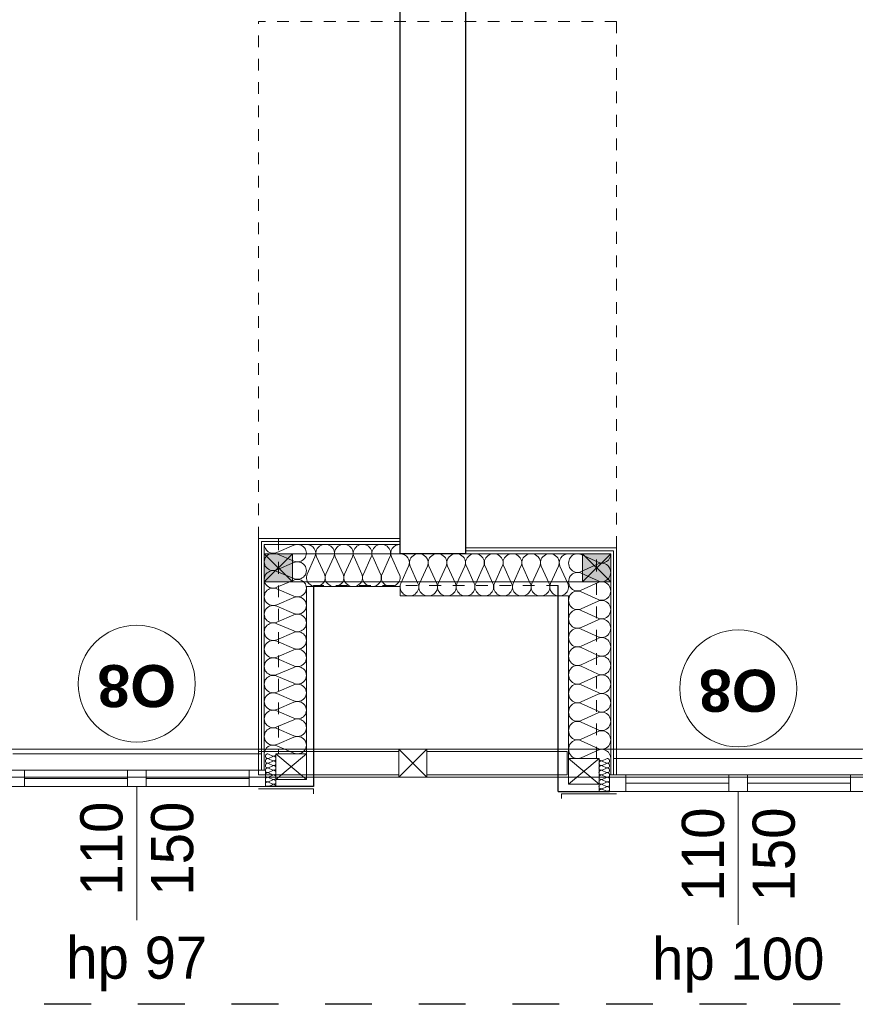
# Model space of a CAD drawing. Extents: x -251948 to -68259, y 37284 to 119967.
# Tile 28 of 41: x -98204 to -94634, y 48044 to 52251. Entities that reach past the tile are written whole.
import ezdxf

# ---------------------------------------------------------------- set-up
doc = ezdxf.new("R2010")
doc.units = 0
doc.header["$MEASUREMENT"] = 0
doc.linetypes.add('Hidden Line', pattern=[100, 50, -50])
doc.linetypes.add('Przerywana', pattern=[400, 200, -200])
doc.layers.add('Arch ocieplenie', color=7, linetype='Continuous')
doc.layers.add('Arch ściany działowe', color=7, linetype='Continuous')
for name, color, linetype, lineweight, true_color in [('Arch ocieplenie_Nr_Pióra__24', 7, 'Continuous', 13, 0x029e21), ('Arch okna_Nr_Pióra__82', 7, 'Continuous', 20, 0xaaaaaa), ('INWENT.ŚCIANY_Nr_Pióra__2', 7, 'Continuous', 13, 0x7f7f7f), ('Inwentaryzacja Konst._Nr_Pióra__3', 7, 'Continuous', 20, 0xff6600)]:
    doc.layers.add(name, color=color, linetype=linetype, lineweight=lineweight, true_color=true_color)
for name, color, linetype, lineweight in [('Arch opisy okien_Nr_Pióra__21', 7, 'Continuous', 13), ('Arch ściany działowe_Nr_Pióra__5', 7, 'Continuous', 13), ('INWENT DACH_Nr_Pióra__21', 7, 'Continuous', 13), ('INWENT OPISY_Nr_Pióra__21', 7, 'Continuous', 13), ('INWENT. OKNA_Nr_Pióra__21', 7, 'Continuous', 13), ('INWENT.ŚCIANY_Nr_Pióra__1', 7, 'Continuous', 25), ('INWENT.ŚCIANY_Nr_Pióra__20', 1, 'Continuous', 20)]:
    doc.layers.add(name, color=color, linetype=linetype, lineweight=lineweight)
doc.styles.add('GENERATED_STYLE_5', font='txt')
doc.styles.add('GENERATED_STYLE_6', font='arialbd.ttf')

# ---------------------------------------------------------------- blocks, each defined once
blk = doc.blocks.new('Ściana_113', base_point=(-97183.7, 50033.6))
at = {"layer": 'Arch ściany działowe_Nr_Pióra__5', "linetype": 'Continuous'}
for p, q in [((-97183.7, 50033.6), (-97183.7, 49043.6)), ((-97171.2, 49043.6), (-97171.2, 50021.1)), ((-97183.7, 49043.6), (-97171.2, 49043.6))]:
    blk.add_line(p, q, dxfattribs=at)
blk = doc.blocks.new('Ściana_114', base_point=(-97171.2, 50021.1))
at = {"layer": 'Arch ściany działowe_Nr_Pióra__5', "linetype": 'Continuous'}
for p, q in [((-97171.2, 50021.1), (-97171.2, 49043.6)), ((-97158.7, 49043.6), (-97158.7, 50008.6)), ((-97171.2, 49043.6), (-97158.7, 49043.6))]:
    blk.add_line(p, q, dxfattribs=at)
blk = doc.blocks.new('Ściana_115', base_point=(-95653.7, 49993.6))
at = {"layer": 'Arch ściany działowe_Nr_Pióra__5', "linetype": 'Continuous'}
for p, q in [((-95666.2, 49981.1), (-95666.2, 49023.6)), ((-95653.7, 49023.6), (-95653.7, 49993.6)), ((-95666.2, 49023.6), (-95653.7, 49023.6))]:
    blk.add_line(p, q, dxfattribs=at)
blk = doc.blocks.new('Ściana_116', base_point=(-95666.2, 49981.1))
at = {"layer": 'Arch ściany działowe_Nr_Pióra__5', "linetype": 'Continuous'}
for p, q in [((-95666.2, 49023.6), (-95666.2, 49981.1)), ((-95678.7, 49968.6), (-95678.7, 49023.6)), ((-95678.7, 49023.6), (-95666.2, 49023.6))]:
    blk.add_line(p, q, dxfattribs=at)
blk = doc.blocks.new('Ściana_177', base_point=(-96578.7, 50033.6))
at = {"layer": 'Arch ściany działowe_Nr_Pióra__5', "linetype": 'Continuous'}
for p, q in [((-96578.7, 50033.6), (-97183.7, 50033.6)), ((-96578.7, 50021.1), (-96578.7, 50033.6)), ((-97171.2, 50021.1), (-96578.7, 50021.1))]:
    blk.add_line(p, q, dxfattribs=at)
blk = doc.blocks.new('Ściana_178', base_point=(-96578.7, 50021.1))
at = {"layer": 'Arch ściany działowe_Nr_Pióra__5', "linetype": 'Continuous'}
for p, q in [((-96578.7, 50021.1), (-97171.2, 50021.1)), ((-97158.7, 50008.6), (-96578.7, 50008.6)), ((-96578.7, 50008.6), (-96578.7, 50021.1))]:
    blk.add_line(p, q, dxfattribs=at)
blk = doc.blocks.new('Ściana_179', base_point=(-95653.7, 49993.6))
at = {"layer": 'Arch ściany działowe_Nr_Pióra__5', "linetype": 'Continuous'}
for p, q in [((-95653.7, 49993.6), (-96298.7, 49993.6)), ((-96298.7, 49993.6), (-96298.7, 49981.1)), ((-96298.7, 49981.1), (-95666.2, 49981.1))]:
    blk.add_line(p, q, dxfattribs=at)
blk = doc.blocks.new('Ściana_180', base_point=(-95666.2, 49981.1))
at = {"layer": 'Arch ściany działowe_Nr_Pióra__5', "linetype": 'Continuous'}
for p, q in [((-95666.2, 49981.1), (-96298.7, 49981.1)), ((-96298.7, 49981.1), (-96298.7, 49968.6)), ((-96298.7, 49968.6), (-95678.7, 49968.6))]:
    blk.add_line(p, q, dxfattribs=at)
blk = doc.blocks.new('Izolacja cieplna 14_86', base_point=(-97158.7, 49113.6))
at = {"layer": 'Arch ocieplenie_Nr_Pióra__24', "linetype": 'Continuous'}
for p, q in [((-97105.1, 49974.4), (-97032.4, 50005.5)), ((-97032.4, 49937.2), (-97105.1, 49968.2)), ((-97105.1, 49899.9), (-97032.4, 49930.9)), ((-97032.4, 49862.6), (-97105.1, 49893.6)), ((-97105.1, 49825.3), (-97032.4, 49856.3)), ((-97032.4, 49788), (-97105.1, 49819)), ((-97105.1, 49750.7), (-97032.4, 49781.7)), ((-97032.4, 49713.4), (-97105.1, 49744.4)), ((-97105.1, 49676.1), (-97032.4, 49707.1)), ((-97032.4, 49638.8), (-97105.1, 49669.8)), ((-97105.1, 49601.5), (-97032.4, 49632.6)), ((-97032.4, 49564.2), (-97105.1, 49595.3)), ((-97105.1, 49526.9), (-97032.4, 49558)), ((-97032.4, 49489.7), (-97105.1, 49520.7)), ((-97105.1, 49452.4), (-97032.4, 49483.4)), ((-97032.4, 49415.1), (-97105.1, 49446.1)), ((-97105.1, 49377.8), (-97032.4, 49408.8)), ((-97032.4, 49340.5), (-97105.1, 49371.5)), ((-97105.1, 49303.2), (-97032.4, 49334.2)), ((-97032.4, 49265.9), (-97105.1, 49296.9)), ((-97105.1, 49228.6), (-97032.4, 49259.6)), ((-97032.4, 49191.3), (-97105.1, 49222.3)), ((-97105.1, 49154), (-97032.4, 49185.1)), ((-97032.4, 49116.7), (-97105.1, 49147.8))]:
    blk.add_line(p, q, dxfattribs=at)
for centre, start_param, end_param in [((-97120.5, 50008.6), 0, 1.983589), ((-97017, 49971.3), 1.158003, 5.125183), ((-97120.5, 49934), 4.299595, 8.266774), ((-97120.5, 49859.4), 4.299595, 8.266774), ((-97017, 49896.7), 1.158003, 5.125183), ((-97017, 49822.1), 1.158003, 5.125183), ((-97120.5, 49784.9), 4.299595, 8.266774), ((-97017, 49747.6), 1.158003, 5.125183), ((-97120.5, 49710.3), 4.299595, 8.266774), ((-97017, 49673), 1.158003, 5.125183), ((-97120.5, 49635.7), 4.299595, 8.266774), ((-97120.5, 49561.1), 4.299595, 8.266774), ((-97017, 49598.4), 1.158003, 5.125183), ((-97017, 49523.8), 1.158003, 5.125183), ((-97120.5, 49486.5), 4.299595, 8.266774), ((-97017, 49449.2), 1.158003, 5.125183), ((-97120.5, 49411.9), 4.299595, 8.266774), ((-97017, 49374.6), 1.158003, 5.125183), ((-97120.5, 49337.4), 4.299595, 8.266774), ((-97017, 49300.1), 1.158003, 5.125183), ((-97120.5, 49262.8), 4.299595, 8.266774), ((-97017, 49225.5), 1.158003, 5.125183), ((-97120.5, 49188.2), 4.299595, 8.266774), ((-97017, 49150.9), 1.158003, 5.125183), ((-97120.5, 49113.6), 4.299596, 6.283185)]:
    blk.add_ellipse(centre, major_axis=(-38.3, 0), ratio=0.974129, start_param=start_param, end_param=end_param, dxfattribs=at)
blk = doc.blocks.new('Izolacja cieplna 14_87', base_point=(-97108.7, 48973.6))
at = {"layer": 'Arch ocieplenie_Nr_Pióra__24', "linetype": 'Continuous'}
for p, q in [((-97122.1, 49104.4), (-97140.3, 49112.8)), ((-97140.3, 49094.4), (-97122.1, 49102.8)), ((-97122.1, 49084.4), (-97140.3, 49092.8)), ((-97140.3, 49074.4), (-97122.1, 49082.8)), ((-97122.1, 49064.4), (-97140.3, 49072.8)), ((-97140.3, 49054.4), (-97122.1, 49062.8)), ((-97122.1, 49044.4), (-97140.3, 49052.8)), ((-97140.3, 49034.4), (-97122.1, 49042.8)), ((-97122.1, 49024.4), (-97140.3, 49032.8)), ((-97140.3, 49014.4), (-97122.1, 49022.8)), ((-97122.1, 49004.4), (-97140.3, 49012.8)), ((-97140.3, 48994.4), (-97122.1, 49002.8)), ((-97122.1, 48984.4), (-97140.3, 48992.8)), ((-97140.3, 48974.4), (-97122.1, 48982.8))]:
    blk.add_line(p, q, dxfattribs=at)
for centre, start_param, end_param in [((-97144.2, 49103.6), 5.870392, 9.837571), ((-97118.3, 49113.6), 2.7288, 4.712389), ((-97118.3, 49093.6), 2.7288, 6.695979), ((-97144.2, 49083.6), 5.870392, 9.837571), ((-97144.2, 49063.6), 5.870392, 9.837571), ((-97144.2, 49043.6), 5.870392, 9.837571), ((-97118.3, 49073.6), 2.7288, 6.695979), ((-97118.3, 49053.6), 2.7288, 6.695979), ((-97144.2, 49023.6), 5.870392, 9.837571), ((-97144.2, 49003.6), 5.870392, 9.837571), ((-97118.3, 49033.6), 2.7288, 6.695979), ((-97118.3, 49013.6), 2.7288, 6.695979), ((-97144.2, 48983.6), 5.870392, 9.837571), ((-97118.3, 48993.6), 2.7288, 6.695979), ((-97118.3, 48973.6), 4.712389, 6.695979)]:
    blk.add_ellipse(centre, major_axis=(0, 10), ratio=0.957061, start_param=start_param, end_param=end_param, dxfattribs=at)
blk = doc.blocks.new('Izolacja cieplna 14_89', base_point=(-95678.7, 49093.6))
at = {"layer": 'Arch ocieplenie_Nr_Pióra__24', "linetype": 'Continuous'}
for p, q in [((-95732.4, 49932.2), (-95805.1, 49965.3)), ((-95805.1, 49892.4), (-95732.4, 49925.5)), ((-95732.4, 49852.6), (-95805.1, 49885.7)), ((-95805.1, 49812.9), (-95732.4, 49845.9)), ((-95732.4, 49773.1), (-95805.1, 49806.2)), ((-95805.1, 49733.3), (-95732.4, 49766.4)), ((-95732.4, 49693.5), (-95805.1, 49726.6)), ((-95805.1, 49653.8), (-95732.4, 49686.9)), ((-95732.4, 49614), (-95805.1, 49647.1)), ((-95805.1, 49574.2), (-95732.4, 49607.3)), ((-95732.4, 49534.4), (-95805.1, 49567.5)), ((-95805.1, 49494.7), (-95732.4, 49527.8)), ((-95732.4, 49454.9), (-95805.1, 49488)), ((-95805.1, 49415.1), (-95732.4, 49448.2)), ((-95732.4, 49375.4), (-95805.1, 49408.4)), ((-95805.1, 49335.6), (-95732.4, 49368.7)), ((-95732.4, 49295.8), (-95805.1, 49328.9)), ((-95805.1, 49256), (-95732.4, 49289.1)), ((-95732.4, 49216.3), (-95805.1, 49249.4)), ((-95805.1, 49176.5), (-95732.4, 49209.6)), ((-95732.4, 49136.7), (-95805.1, 49169.8)), ((-95805.1, 49096.9), (-95732.4, 49130))]:
    blk.add_line(p, q, dxfattribs=at)
for centre, start_param, end_param in [((-95820.5, 49928.8), 5.870392, 9.837571), ((-95717, 49968.6), 2.7288, 4.712389), ((-95717, 49889.1), 2.7288, 6.695979), ((-95820.5, 49849.3), 5.870392, 9.837571), ((-95820.5, 49769.7), 5.870392, 9.837571), ((-95717, 49809.5), 2.7288, 6.695979), ((-95717, 49730), 2.7288, 6.695979), ((-95820.5, 49690.2), 5.870392, 9.837571), ((-95717, 49650.4), 2.7288, 6.695979), ((-95820.5, 49610.6), 5.870392, 9.837571), ((-95717, 49570.9), 2.7288, 6.695979), ((-95820.5, 49531.1), 5.870392, 9.837571), ((-95717, 49491.3), 2.7288, 6.695979), ((-95820.5, 49451.6), 5.870392, 9.837571), ((-95717, 49411.8), 2.7288, 6.695979), ((-95820.5, 49372), 5.870392, 9.837571), ((-95717, 49332.2), 2.7288, 6.695979), ((-95820.5, 49292.5), 5.870392, 9.837571), ((-95717, 49252.7), 2.7288, 6.695979), ((-95820.5, 49212.9), 5.870392, 9.837571), ((-95717, 49173.1), 2.7288, 6.695979), ((-95820.5, 49133.4), 5.870392, 9.837571), ((-95717, 49093.6), 4.712389, 6.695979)]:
    blk.add_ellipse(centre, major_axis=(0, 39.8), ratio=0.96252, start_param=start_param, end_param=end_param, dxfattribs=at)
blk = doc.blocks.new('Izolacja cieplna 14_92', base_point=(-95728.7, 48953.6))
at = {"layer": 'Arch ocieplenie_Nr_Pióra__24', "linetype": 'Continuous'}
for p, q in [((-95715.3, 49084.4), (-95697.1, 49092.8)), ((-95697.1, 49074.4), (-95715.3, 49082.8)), ((-95715.3, 49064.4), (-95697.1, 49072.8)), ((-95697.1, 49054.4), (-95715.3, 49062.8)), ((-95715.3, 49044.4), (-95697.1, 49052.8)), ((-95697.1, 49034.4), (-95715.3, 49042.8)), ((-95715.3, 49024.4), (-95697.1, 49032.8)), ((-95697.1, 49014.4), (-95715.3, 49022.8)), ((-95715.3, 49004.4), (-95697.1, 49012.8)), ((-95697.1, 48994.4), (-95715.3, 49002.8)), ((-95715.3, 48984.4), (-95697.1, 48992.8)), ((-95697.1, 48974.4), (-95715.3, 48982.8)), ((-95715.3, 48964.4), (-95697.1, 48972.8)), ((-95697.1, 48954.4), (-95715.3, 48962.8))]:
    blk.add_line(p, q, dxfattribs=at)
for centre, start_param, end_param in [((-95719.2, 49073.6), 5.870392, 9.837571), ((-95719.2, 49053.6), 5.870392, 9.837571), ((-95719.2, 49093.6), 1.570796, 3.554385), ((-95693.3, 49083.6), 2.728799, 6.695979), ((-95693.3, 49063.6), 2.728799, 6.695979), ((-95693.3, 49043.6), 2.728799, 6.695979), ((-95719.2, 49033.6), 5.870392, 9.837571), ((-95719.2, 49013.6), 5.870392, 9.837571), ((-95693.3, 49023.6), 2.728799, 6.695979), ((-95693.3, 49003.6), 2.728799, 6.695979), ((-95719.2, 48993.6), 5.870392, 9.837571), ((-95719.2, 48973.6), 5.870392, 9.837571), ((-95693.3, 48983.6), 2.728799, 6.695979), ((-95693.3, 48963.6), 2.728799, 6.695979), ((-95719.2, 48953.6), 5.870392, 7.853982)]:
    blk.add_ellipse(centre, major_axis=(0, 10), ratio=0.957061, start_param=start_param, end_param=end_param, dxfattribs=at)
blk = doc.blocks.new('Izolacja cieplna 14_122', base_point=(-96978.7, 50008.6))
at = {"layer": 'Arch ocieplenie_Nr_Pióra__24', "linetype": 'Continuous'}
for p, q in [((-96975.4, 49882.2), (-96942.1, 49955)), ((-96935.4, 49955), (-96902.1, 49882.2)), ((-96895.4, 49882.2), (-96862.1, 49955)), ((-96855.4, 49955), (-96822.1, 49882.2)), ((-96815.4, 49882.2), (-96782.1, 49955)), ((-96775.4, 49955), (-96742.1, 49882.2)), ((-96735.4, 49882.2), (-96702.1, 49955)), ((-96695.4, 49955), (-96662.1, 49882.2)), ((-96655.4, 49882.2), (-96622.1, 49955)), ((-96615.4, 49955), (-96582.1, 49882.2))]:
    blk.add_line(p, q, dxfattribs=at)
for centre, start_param, end_param in [((-96978.7, 49970.3), 5.870392, 7.853982), ((-96898.7, 49970.3), 5.870392, 9.837571), ((-96818.7, 49970.3), 5.870392, 9.837571), ((-96738.7, 49970.3), 5.870392, 9.837571), ((-96658.7, 49970.3), 5.870392, 9.837571), ((-96578.7, 49970.3), 1.570796, 3.554385), ((-96938.7, 49866.9), 2.728799, 6.695979), ((-96858.7, 49866.9), 2.728799, 6.695979), ((-96778.7, 49866.9), 2.728799, 6.695979), ((-96698.7, 49866.9), 2.728799, 6.695979), ((-96618.7, 49866.9), 2.728799, 6.695979)]:
    blk.add_ellipse(centre, major_axis=(40, 0), ratio=0.957051, start_param=start_param, end_param=end_param, dxfattribs=at)
blk = doc.blocks.new('Izolacja cieplna 14_123', base_point=(-96578.7, 49968.6))
at = {"layer": 'Arch ocieplenie_Nr_Pióra__24', "linetype": 'Continuous'}
for p, q in [((-96575.4, 49842.2), (-96542.1, 49915)), ((-96535.4, 49915), (-96502.1, 49842.2)), ((-96495.4, 49842.2), (-96462.1, 49915)), ((-96455.4, 49915), (-96422.1, 49842.2)), ((-96415.4, 49842.2), (-96382.1, 49915)), ((-96375.4, 49915), (-96342.1, 49842.2)), ((-96335.4, 49842.2), (-96302.1, 49915)), ((-96295.4, 49915), (-96262.1, 49842.2)), ((-96255.4, 49842.2), (-96222.1, 49915)), ((-96215.4, 49915), (-96182.1, 49842.2)), ((-96175.4, 49842.2), (-96142.1, 49915)), ((-96135.4, 49915), (-96102.1, 49842.2)), ((-96095.4, 49842.2), (-96062.1, 49915)), ((-96055.4, 49915), (-96022.1, 49842.2)), ((-96015.4, 49842.2), (-95982.1, 49915)), ((-95975.4, 49915), (-95942.1, 49842.2)), ((-95935.4, 49842.2), (-95902.1, 49915)), ((-95895.4, 49915), (-95862.1, 49842.2))]:
    blk.add_line(p, q, dxfattribs=at)
for centre, start_param, end_param in [((-96578.7, 49930.3), 5.870392, 7.853982), ((-96498.7, 49930.3), 5.870392, 9.837571), ((-96418.7, 49930.3), 5.870392, 9.837571), ((-96338.7, 49930.3), 5.870392, 9.837571), ((-96258.7, 49930.3), 5.870392, 9.837571), ((-96178.7, 49930.3), 5.870392, 9.837571), ((-96098.7, 49930.3), 5.870392, 9.837571), ((-96018.7, 49930.3), 5.870392, 9.837571), ((-95938.7, 49930.3), 5.870392, 9.837571), ((-95858.7, 49930.3), 1.570796, 3.554385), ((-96538.7, 49826.9), 2.728799, 6.695979), ((-96458.7, 49826.9), 2.728799, 6.695979), ((-96378.7, 49826.9), 2.728799, 6.695979), ((-96298.7, 49826.9), 2.728799, 6.695979), ((-96218.7, 49826.9), 2.728799, 6.695979), ((-96138.7, 49826.9), 2.728799, 6.695979), ((-96058.7, 49826.9), 2.728799, 6.695979), ((-95978.7, 49826.9), 2.728799, 6.695979), ((-95898.7, 49826.9), 2.728799, 6.695979)]:
    blk.add_ellipse(centre, major_axis=(40, 0), ratio=0.957051, start_param=start_param, end_param=end_param, dxfattribs=at)

msp = doc.modelspace()

# ---------------------------------------------------------------- hatches: boundary and pattern name
at = {"layer": 'Arch okna_Nr_Pióra__82', "linetype": 'Continuous'}
for points in [[(-97158.74, 49848.6), (-97038.74, 49848.6), (-97038.74, 49968.6), (-97158.74, 49968.6)], [(-95798.74, 49848.6), (-95678.74, 49848.6), (-95678.74, 49968.6), (-95798.74, 49968.6)]]:
    msp.add_hatch(color=256, dxfattribs=at).paths.add_polyline_path(points, flags=0)

# ---------------------------------------------------------------- linework, layer by layer
at = {"layer": 'Arch ocieplenie_Nr_Pióra__24', "linetype": 'Continuous'}
for p, q in [((-96978.74, 49113.6), (-96978.74, 49828.6)), ((-96978.74, 49828.6), (-96578.74, 49828.6)), ((-96578.74, 49828.6), (-96578.74, 49788.6)), ((-96578.74, 49788.6), (-95858.74, 49788.6)), ((-95858.74, 49093.6), (-95858.74, 49788.6)), ((-97108.74, 48973.6), (-97108.74, 49003.6)), ((-95728.74, 48953.6), (-95728.74, 48983.6))]:
    msp.add_line(p, q, dxfattribs=at)
at = {"layer": 'Arch opisy okien_Nr_Pióra__21', "linetype": 'Continuous'}
for centre in [(-97703.74, 49413.6), (-95133.74, 49393.6)]:
    msp.add_circle(centre, 250, dxfattribs=at)
at = {"layer": 'INWENT DACH_Nr_Pióra__21', "linetype": 'Hidden Line'}
for p, q in [((-97183.74, 50033.6), (-97183.74, 52243.6)), ((-95653.74, 52243.6), (-97183.74, 52243.6)), ((-95653.74, 49993.6), (-95653.74, 52243.6))]:
    msp.add_line(p, q, dxfattribs=at)
at = {"layer": 'INWENT OPISY_Nr_Pióra__21', "linetype": 'Continuous'}
for p, q in [((-97703.74, 48973.6), (-97703.74, 48403.6)), ((-95133.74, 48953.6), (-95133.74, 48383.6))]:
    msp.add_line(p, q, dxfattribs=at)
at = {"layer": 'INWENT. OKNA_Nr_Pióra__21', "linetype": 'Continuous'}
for p, q in [((-97173.74, 49113.6), (-98233.74, 49113.6)), ((-96978.74, 49003.6), (-97108.74, 49113.6)), ((-96978.74, 49113.6), (-97108.74, 49003.6)), ((-97108.74, 49113.6), (-96978.74, 49113.6)), ((-97108.74, 49003.6), (-97108.74, 49113.6)), ((-96978.74, 49113.6), (-96978.74, 49003.6)), ((-95858.74, 49093.6), (-95858.74, 48983.6)), ((-95728.74, 49093.6), (-95858.74, 49093.6)), ((-95858.74, 49093.6), (-95728.74, 48983.6)), ((-95858.74, 48983.6), (-95728.74, 49093.6)), ((-95728.74, 48983.6), (-95728.74, 49093.6)), ((-94603.74, 49093.6), (-95663.74, 49093.6)), ((-98253.74, 49043.6), (-97153.74, 49043.6)), ((-98183.74, 48973.6), (-98183.74, 49043.6)), ((-97743.74, 48973.6), (-97743.74, 49043.6)), ((-97663.74, 48973.6), (-97663.74, 49043.6)), ((-97223.74, 48973.6), (-97223.74, 49043.6)), ((-97153.74, 48973.6), (-97153.74, 49043.6)), ((-95683.74, 49023.6), (-94583.74, 49023.6)), ((-95683.74, 48953.6), (-95683.74, 49023.6)), ((-95613.74, 48953.6), (-95613.74, 49023.6)), ((-95173.74, 48953.6), (-95173.74, 49023.6)), ((-95093.74, 48953.6), (-95093.74, 49023.6)), ((-94653.74, 48953.6), (-94653.74, 49023.6)), ((-97153.74, 48973.6), (-98253.74, 48973.6)), ((-97743.74, 49008.6), (-98183.74, 49008.6)), ((-97223.74, 49008.6), (-97663.74, 49008.6)), ((-96978.74, 49003.6), (-97108.74, 49003.6)), ((-95858.74, 48983.6), (-95728.74, 48983.6)), ((-95173.74, 48988.6), (-95613.74, 48988.6)), ((-94653.74, 48988.6), (-95093.74, 48988.6)), ((-94583.74, 48953.6), (-95683.74, 48953.6))]:
    msp.add_line(p, q, dxfattribs=at)
at = {"layer": 'INWENT.ŚCIANY_Nr_Pióra__1', "linetype": 'Continuous'}
for p, q in [((-96578.74, 49968.6), (-96578.74, 54703.6)), ((-96298.74, 52523.6), (-96298.74, 49968.6)), ((-96298.74, 49968.6), (-96578.74, 49968.6)), ((-96948.74, 49833.6), (-96948.74, 48973.6)), ((-95903.74, 48953.6), (-95903.74, 49833.6)), ((-96948.74, 48973.6), (-97153.74, 48973.6)), ((-95903.74, 48953.6), (-95683.74, 48953.6))]:
    msp.add_line(p, q, dxfattribs=at)
at = {"layer": 'INWENT.ŚCIANY_Nr_Pióra__1', "linetype": 'Przerywana'}
msp.add_line((-87898.74, 48043.6), (-100038.74, 48043.6), dxfattribs=at)
at = {"layer": 'INWENT.ŚCIANY_Nr_Pióra__2', "linetype": 'Hidden Line'}
for p, q in [((-97098.74, 50033.6), (-97098.74, 49113.6)), ((-95738.74, 49093.6), (-95738.74, 49993.6)), ((-95903.74, 49833.6), (-96948.74, 49833.6))]:
    msp.add_line(p, q, dxfattribs=at)
at = {"layer": 'INWENT.ŚCIANY_Nr_Pióra__20', "linetype": 'Continuous'}
for p, q in [((-97183.74, 48963.6), (-96948.74, 48963.6)), ((-96948.74, 48963.6), (-96948.74, 48943.6)), ((-95888.74, 48943.6), (-95888.74, 48923.6)), ((-95653.74, 48943.6), (-95888.74, 48943.6))]:
    msp.add_line(p, q, dxfattribs=at)
at = {"layer": 'Inwentaryzacja Konst._Nr_Pióra__3', "linetype": 'Continuous'}
for p, q in [((-97158.74, 49968.6), (-95678.74, 49968.6)), ((-97158.74, 49848.6), (-97158.74, 49968.6)), ((-97158.74, 49968.6), (-97038.74, 49968.6)), ((-97158.74, 49848.6), (-97038.74, 49968.6)), ((-97038.74, 49848.6), (-97158.74, 49968.6)), ((-97038.74, 49968.6), (-97038.74, 49848.6)), ((-95798.74, 49848.6), (-95798.74, 49968.6)), ((-95798.74, 49968.6), (-95678.74, 49968.6)), ((-95798.74, 49848.6), (-95678.74, 49968.6)), ((-95678.74, 49848.6), (-95798.74, 49968.6)), ((-95678.74, 49968.6), (-95678.74, 49848.6)), ((-97158.74, 49848.6), (-95678.74, 49848.6)), ((-97038.74, 49848.6), (-97158.74, 49848.6)), ((-95678.74, 49848.6), (-95798.74, 49848.6))]:
    msp.add_line(p, q, dxfattribs=at)
at = {"layer": 'Inwentaryzacja Konst._Nr_Pióra__3', "color": 2}
for p, q in [((-96464.06, 49013.6), (-96584.06, 49133.6)), ((-96464.06, 49133.6), (-96584.06, 49013.6))]:
    msp.add_line(p, q, dxfattribs=at)
for points in [[(-125499.06, 49013.6), (-87898.74, 49013.6), (-87898.74, 49133.6), (-125499.06, 49133.6)], [(-96584.06, 49133.6), (-96464.06, 49133.6), (-96464.06, 49013.6), (-96584.06, 49013.6)]]:
    msp.add_lwpolyline(points, close=True, dxfattribs=at)
at = {"layer": 'Inwentaryzacja Konst._Nr_Pióra__3', "color": 1}
for points in [[(-97184.06, 49123.6), (-96584.06, 49123.6), (-96584.06, 49023.6), (-97184.06, 49023.6)], [(-96464.06, 49123.6), (-95864.06, 49123.6), (-95864.06, 49023.6), (-96464.06, 49023.6)]]:
    msp.add_lwpolyline(points, close=True, dxfattribs=at)

# ---------------------------------------------------------------- block references
at = {"layer": 'Arch ocieplenie', "color": 104, "linetype": 'Continuous', "lineweight": 20, "true_color": 0x029e21}
for name, p in [('Izolacja cieplna 14_86', (-97158.74, 49113.6)), ('Izolacja cieplna 14_122', (-96978.74, 50008.6)), ('Izolacja cieplna 14_123', (-96578.74, 49968.6)), ('Izolacja cieplna 14_89', (-95678.74, 49093.6)), ('Izolacja cieplna 14_87', (-97108.74, 48973.6)), ('Izolacja cieplna 14_92', (-95728.74, 48953.6))]:
    msp.add_blockref(name, p, dxfattribs=at)
at = {"layer": 'Arch ściany działowe'}
for name, p in [('Ściana_113', (-97183.74, 50033.6)), ('Ściana_177', (-96578.74, 50033.6)), ('Ściana_114', (-97171.24, 50021.1)), ('Ściana_178', (-96578.74, 50021.1)), ('Ściana_179', (-95653.74, 49993.6)), ('Ściana_180', (-95666.24, 49981.1)), ('Ściana_116', (-95666.24, 49981.1)), ('Ściana_115', (-95653.74, 49993.6))]:
    msp.add_blockref(name, p, dxfattribs=at)

# ---------------------------------------------------------------- texts
at = {"layer": 'Arch opisy okien_Nr_Pióra__21', "linetype": 'Continuous', "char_height": 180, "attachment_point": 2, "rotation": 180, "style": 'GENERATED_STYLE_6'}
for insert in [(-97703.74, 49313.32), (-95133.74, 49293.32)]:
    msp.add_mtext('{O8}', dxfattribs=dict(at, insert=insert))
at = {"layer": 'INWENT OPISY_Nr_Pióra__21', "linetype": 'Continuous', "char_height": 180, "width": 1346.3341, "attachment_point": 2, "rotation": 90, "line_spacing_factor": 1.008452, "style": 'GENERATED_STYLE_5'}
for insert in [(-97944.94, 48708.6), (-95374.94, 48683.6)]:
    msp.add_mtext('{110\\P150}', dxfattribs=dict(at, insert=insert))
at = {"layer": 'INWENT OPISY_Nr_Pióra__21', "linetype": 'Continuous', "char_height": 180, "attachment_point": 2, "style": 'GENERATED_STYLE_5'}
for s, insert in [('{hp 97}', (-97703.74, 48332.95)), ('{hp 100}', (-95133.74, 48328.33))]:
    msp.add_mtext(s, dxfattribs=dict(at, insert=insert))

doc.saveas('drawing.dxf')
